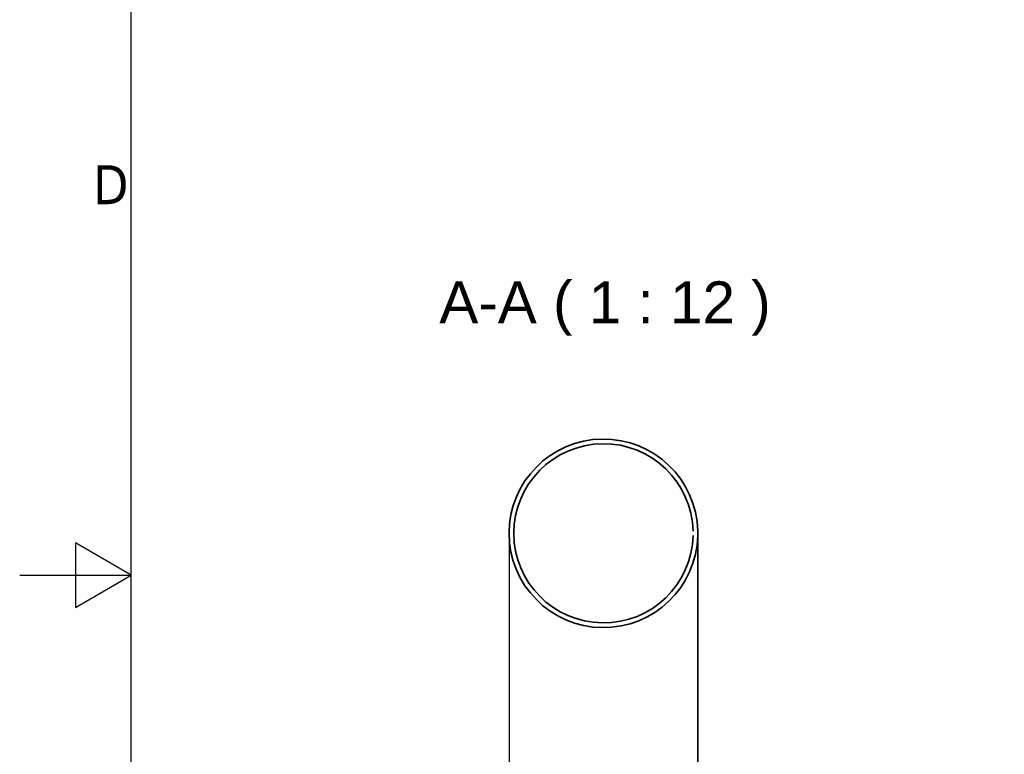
# Model space of a CAD drawing. Header units: millimetres. Extents: x 0 to 7128, y 0 to 5040.
# Tile 68 of 184: x 0 to 1059, y 2327 to 3118. Entities that reach past the tile are written whole.
import ezdxf

# ---------------------------------------------------------------- set-up
doc = ezdxf.new("R2010")
doc.units = ezdxf.units.MM
doc.header["$LTSCALE"] = 12
doc.layers.get('0').update_dxf_attribs({"lineweight": 25})
for name, color, linetype, lineweight in [('Geometria schizzo (ISO)', 7, 'Continuous', 25), ('Simbolo (ISO)', 7, 'Continuous', 25), ('Spigoli visibili(ISO)', 7, 'Continuous', 35)]:
    doc.layers.add(name, color=color, linetype=linetype, lineweight=lineweight)
doc.layers.add('Simboli(ISO)', color=5, linetype='Continuous', lineweight=18, true_color=0x0000ff)
doc.styles.add('ACISOGDTTesto caratteri grandi', font='arial.ttf')
doc.styles.add('Testo nota (ISO)', font='tahoma.ttf')

# ---------------------------------------------------------------- blocks, each defined once
blk = doc.blocks.new('Bordi Bordo di default')
at = {"layer": 'Geometria schizzo (ISO)', "flags": 128}
for points in [[(10, 10), (10, 410), (584, 410), (584, 10), (10, 10)], [(0, 210), (10, 210), (5, 212.887), (5, 207.113), (10, 210)]]:
    blk.add_lwpolyline(points, dxfattribs=at)
at = {"layer": 'Simbolo (ISO)', "insert": (6.568, 243.25), "char_height": 3.5, "attachment_point": 7, "style": 'Testo nota (ISO)'}
blk.add_mtext('D', dxfattribs=at)

msp = doc.modelspace()

# ---------------------------------------------------------------- linework, layer by layer
msp.add_line((526.183, 2565.766), (526.183, 2104.651))
at = {"layer": 'Spigoli visibili(ISO)'}
msp.add_line((729.027, 2188.062), (729.027, 2567.405), dxfattribs=at)
for radius in [101.438, 96.366]:
    msp.add_arc((627.617, 2565.012), radius, 1.351704, 358.648296, dxfattribs=at)

# ---------------------------------------------------------------- block references
at = {"xscale": 12, "yscale": 12, "zscale": 12}
msp.add_blockref('Bordi Bordo di default', (0, 0), dxfattribs=at)

# ---------------------------------------------------------------- texts
at = {"layer": 'Simboli(ISO)', "color": 7, "insert": (451.152, 2777.47), "char_height": 45, "attachment_point": 7, "style": 'ACISOGDTTesto caratteri grandi'}
msp.add_mtext('A-A ( 1 : 12 )', dxfattribs=at)

doc.saveas('drawing.dxf')
